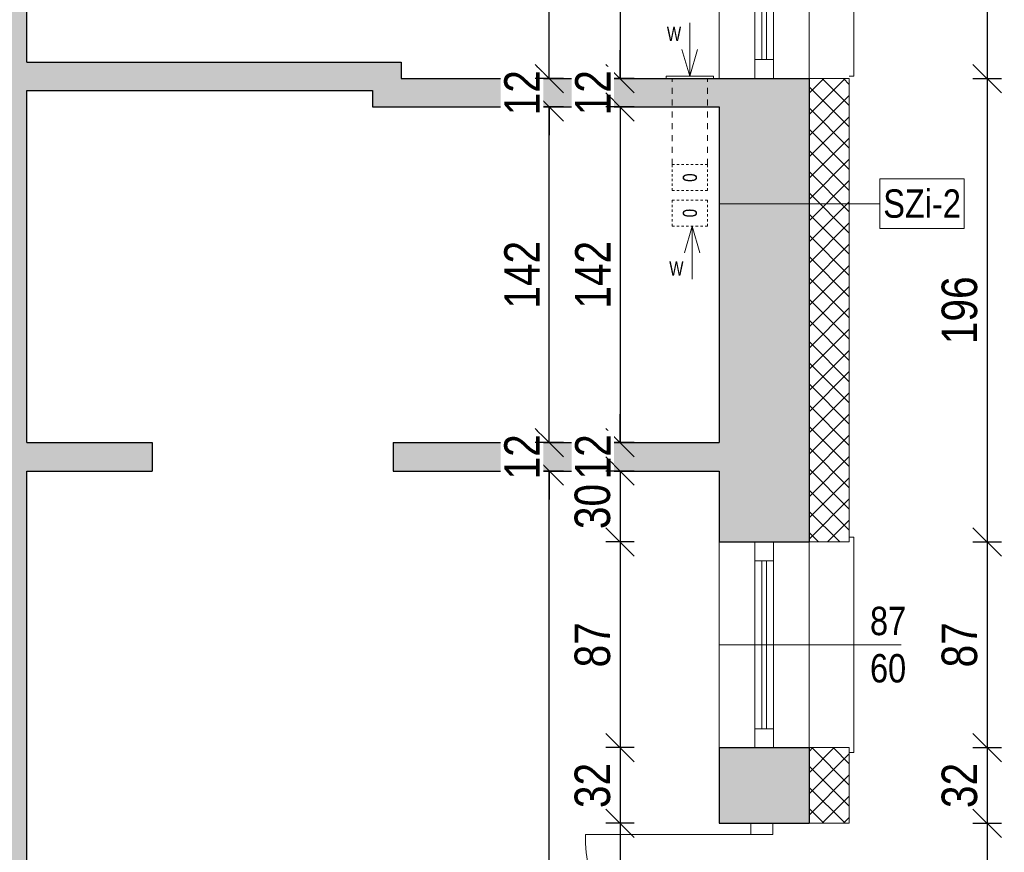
# Model space of a CAD drawing. Header units: millimetres. Extents: x 31175 to 52214, y -18116 to -5516.
# Tile 83 of 155: x 35107 to 35523, y -9061 to -8709. Entities that reach past the tile are written whole.
import ezdxf

# ---------------------------------------------------------------- set-up
doc = ezdxf.new("R2010")
doc.units = ezdxf.units.MM
doc.linetypes.add('3', pattern=[1, 0.5, -0.5])
doc.layers.get('Defpoints').update_dxf_attribs({"color": 6})
for name, color, linetype, lineweight in [('A-ciekie', 161, 'Continuous', 9), ('A-opis', 130, 'Continuous', 9), ('A-wymiar', 177, 'Continuous', 0), ('A_DRZWI-OKNA', 4, 'Continuous', 13), ('A_opis_warstw', 220, 'Continuous', 5), ('A_SCIANA_ISTN', 253, 'Continuous', 25)]:
    doc.layers.add(name, color=color, linetype=linetype, lineweight=lineweight)
for name, color, linetype, lineweight, true_color in [('A-izolacja', 7, 'Continuous', 9, 0x4775ff), ('A_CIENKA_WARSTWY', 7, 'Continuous', 15, 0x3a3a92), ('S_KRESKOWANIE_SC_ISTN', 7, 'Continuous', 0, 0x878787)]:
    doc.layers.add(name, color=color, linetype=linetype, lineweight=lineweight, true_color=true_color)
doc.styles.add('BIKWYM', font='BIKROMSW.SHX', dxfattribs={"width": 0.8})
doc.styles.get("Standard").update_dxf_attribs({"font": 'ARIALN.TTF'})
doc.styles.add('wymiary', font='ARIALN.TTF')
doc.dimstyles.new('anka', dxfattribs={"dimtxt": 15, "dimasz": 12, "dimexe": 6, "dimexo": 0.0625, "dimgap": 4, "dimtad": 1, "dimdec": 0, "dimzin": 0, "dimdsep": 46, "dimtxsty": 'wymiary', "dimblk": 'OBLIQUE', "dimcen": 0.09, "dimclrt": 7, "dimadec": 0, "dimazin": 0, "dimtfac": 1, "dimtdec": 0, "dimtix": 1, "dimtofl": 0, "dimtmove": 0, "dimatfit": 3, "dimldrblk": 'OBLIQUE', "dimfxl": 6, "dimfxlon": 1, "dimtfill": 1, "dimtolj": 1, "dimtzin": 0, "dimarcsym": 0})
pattern_1 = [(45, (-7.632, -4.99), (-4.4901281, 4.4901281), []), (135, (-7.632, -4.99), (-4.4901281, -4.4901281), [])]

# ---------------------------------------------------------------- blocks, each defined once
blk = doc.blocks.new('*U24')
at = {"layer": 'A_DRZWI-OKNA'}
for points in [[(-38, 60), (0, 60), (0, -27), (-38, -27)], [(-23, 60), (-15, 60), (-15, -27), (-23, -27)]]:
    blk.add_lwpolyline(points, close=True, dxfattribs=at)
for points in [[(-15, 52), (-23, 52)], [(-20, 52), (-20, -19)], [(-18, 52), (-18, -19)], [(-15, -19), (-23, -19)]]:
    blk.add_lwpolyline(points, dxfattribs=at)
blk = doc.blocks.new('*U23')
at = {"layer": 'A_DRZWI-OKNA'}
for points in [[(-38, 60), (0, 60), (0, -25), (-38, -25)], [(-23, 60), (-15, 60), (-15, -25), (-23, -25)]]:
    blk.add_lwpolyline(points, close=True, dxfattribs=at)
for points in [[(-15, 52), (-23, 52)], [(-20, 52), (-20, -17)], [(-18, 52), (-18, -17)], [(-15, -17), (-23, -17)]]:
    blk.add_lwpolyline(points, dxfattribs=at)
blk = doc.blocks.new('drzwi 800')
at = {"layer": 'A_DRZWI-OKNA'}
blk.add_line((110028.2, -38030.87), (110028.2, -37950.87), dxfattribs=at)
for points in [[(110023.2, -38035.87), (110028.2, -38035.87), (110028.2, -38025.87), (110023.2, -38025.87)], [(110108.2, -38035.87), (110113.2, -38035.87), (110113.2, -38025.87), (110108.2, -38025.87)]]:
    blk.add_lwpolyline(points, close=True, dxfattribs=at)
blk.add_arc((110028.2, -38030.87), 80, 0, 90, dxfattribs=at)
blk = doc.blocks.new('_OBLIQUE')
at = {"color": 0, "linetype": 'ByBlock'}
blk.add_line((-0.5, -0.5), (0.5, 0.5), dxfattribs=at)
blk = doc.blocks.new('*D313')
at = {"layer": 'A-wymiar', "color": 0, "lineweight": -2, "transparency": 16777216}
for p, q in [((35366.59, -8648.45), (35354.59, -8648.45)), ((35360.59, -8648.45), (35360.59, -8733.45)), ((35366.59, -8733.45), (35354.59, -8733.45))]:
    blk.add_line(p, q, dxfattribs=at)
at = {"layer": 'Defpoints', "color": 0, "transparency": 16777216}
for p in [(35402.54, -8648.45), (35360.59, -8733.45), (35402.54, -8733.45)]:
    blk.add_point(p, dxfattribs=at)
at = {"layer": 'A-wymiar', "color": 0, "lineweight": -2, "transparency": 16777216, "xscale": 12, "yscale": 12, "zscale": 12}
for p, rotation in [((35360.59, -8648.45), 90), ((35360.59, -8733.45), 270)]:
    blk.add_blockref('_OBLIQUE', p, dxfattribs=dict(at, rotation=rotation))
at = {"layer": 'A-wymiar', "color": 7, "transparency": 16777216, "insert": (35348.93, -8690.95), "char_height": 15, "attachment_point": 5, "rotation": 90, "style": 'wymiary', "bg_fill": 3, "box_fill_scale": 1.1, "bg_fill_color": 256, "bg_fill_true_color": 13158600, "bg_fill_transparency": 0}
blk.add_mtext('\\A1;85', dxfattribs=at)
blk = doc.blocks.new('*D314')
at = {"layer": 'A-wymiar', "color": 0, "lineweight": -2, "transparency": 16777216}
for p, q in [((35360.59, -8733.45), (35360.59, -8721.45)), ((35366.59, -8733.45), (35354.59, -8733.45)), ((35366.59, -8745.45), (35354.59, -8745.45)), ((35360.59, -8745.45), (35360.59, -8757.45))]:
    blk.add_line(p, q, dxfattribs=at)
at = {"layer": 'Defpoints', "color": 0, "transparency": 16777216}
for p in [(35402.54, -8733.45), (35360.59, -8745.45), (35402.54, -8745.45)]:
    blk.add_point(p, dxfattribs=at)
at = {"layer": 'A-wymiar', "color": 0, "lineweight": -2, "transparency": 16777216, "xscale": 12, "yscale": 12, "zscale": 12}
for p, rotation in [((35360.59, -8733.45), 270), ((35360.59, -8745.45), 90)]:
    blk.add_blockref('_OBLIQUE', p, dxfattribs=dict(at, rotation=rotation))
at = {"layer": 'A-wymiar', "color": 7, "transparency": 16777216, "insert": (35349.06, -8739.45), "char_height": 15, "attachment_point": 5, "rotation": 90, "style": 'wymiary', "bg_fill": 3, "box_fill_scale": 1.1, "bg_fill_color": 256, "bg_fill_true_color": 13158600, "bg_fill_transparency": 0}
blk.add_mtext('\\A1;12', dxfattribs=at)
blk = doc.blocks.new('*D315')
at = {"layer": 'A-wymiar', "color": 0, "lineweight": -2, "transparency": 16777216}
for p, q in [((35366.59, -8745.45), (35354.59, -8745.45)), ((35360.59, -8745.45), (35360.59, -8887.45)), ((35366.59, -8887.45), (35354.59, -8887.45))]:
    blk.add_line(p, q, dxfattribs=at)
at = {"layer": 'Defpoints', "color": 0, "transparency": 16777216}
for p in [(35402.54, -8745.45), (35360.59, -8887.45), (35402.54, -8887.45)]:
    blk.add_point(p, dxfattribs=at)
at = {"layer": 'A-wymiar', "color": 0, "lineweight": -2, "transparency": 16777216, "xscale": 12, "yscale": 12, "zscale": 12}
for p, rotation in [((35360.59, -8745.45), 90), ((35360.59, -8887.45), 270)]:
    blk.add_blockref('_OBLIQUE', p, dxfattribs=dict(at, rotation=rotation))
at = {"layer": 'A-wymiar', "color": 7, "transparency": 16777216, "insert": (35349.06, -8816.45), "char_height": 15, "attachment_point": 5, "rotation": 90, "style": 'wymiary', "bg_fill": 3, "box_fill_scale": 1.1, "bg_fill_color": 256, "bg_fill_true_color": 13158600, "bg_fill_transparency": 0}
blk.add_mtext('\\A1;142', dxfattribs=at)
blk = doc.blocks.new('*D316')
at = {"layer": 'A-wymiar', "color": 0, "lineweight": -2, "transparency": 16777216}
for p, q in [((35360.59, -8887.45), (35360.59, -8875.45)), ((35366.59, -8887.45), (35354.59, -8887.45)), ((35366.59, -8899.45), (35354.59, -8899.45)), ((35360.59, -8899.45), (35360.59, -8911.45))]:
    blk.add_line(p, q, dxfattribs=at)
at = {"layer": 'Defpoints', "color": 0, "transparency": 16777216}
for p in [(35402.54, -8887.45), (35360.59, -8899.45), (35402.54, -8899.45)]:
    blk.add_point(p, dxfattribs=at)
at = {"layer": 'A-wymiar', "color": 0, "lineweight": -2, "transparency": 16777216, "xscale": 12, "yscale": 12, "zscale": 12}
for p, rotation in [((35360.59, -8887.45), 270), ((35360.59, -8899.45), 90)]:
    blk.add_blockref('_OBLIQUE', p, dxfattribs=dict(at, rotation=rotation))
at = {"layer": 'A-wymiar', "color": 7, "transparency": 16777216, "insert": (35349.06, -8893.45), "char_height": 15, "attachment_point": 5, "rotation": 90, "style": 'wymiary', "bg_fill": 3, "box_fill_scale": 1.1, "bg_fill_color": 256, "bg_fill_true_color": 13158600, "bg_fill_transparency": 0}
blk.add_mtext('\\A1;12', dxfattribs=at)
blk = doc.blocks.new('*D317')
at = {"layer": 'A-wymiar', "color": 0, "lineweight": -2, "transparency": 16777216}
for p, q in [((35366.59, -8899.45), (35354.59, -8899.45)), ((35360.59, -8899.45), (35360.59, -8929.45)), ((35366.59, -8929.45), (35354.59, -8929.45))]:
    blk.add_line(p, q, dxfattribs=at)
at = {"layer": 'Defpoints', "color": 0, "transparency": 16777216}
for p in [(35402.54, -8899.45), (35360.59, -8929.45), (35402.54, -8929.45)]:
    blk.add_point(p, dxfattribs=at)
at = {"layer": 'A-wymiar', "color": 0, "lineweight": -2, "transparency": 16777216, "xscale": 12, "yscale": 12, "zscale": 12}
for p, rotation in [((35360.59, -8899.45), 90), ((35360.59, -8929.45), 270)]:
    blk.add_blockref('_OBLIQUE', p, dxfattribs=dict(at, rotation=rotation))
at = {"layer": 'A-wymiar', "color": 7, "transparency": 16777216, "insert": (35348.93, -8914.45), "char_height": 15, "attachment_point": 5, "rotation": 90, "style": 'wymiary', "bg_fill": 3, "box_fill_scale": 1.1, "bg_fill_color": 256, "bg_fill_true_color": 13158600, "bg_fill_transparency": 0}
blk.add_mtext('\\A1;30', dxfattribs=at)
blk = doc.blocks.new('*D318')
at = {"layer": 'A-wymiar', "color": 0, "lineweight": -2, "transparency": 16777216}
for p, q in [((35366.59, -8929.45), (35354.59, -8929.45)), ((35360.59, -8929.45), (35360.59, -9016.45)), ((35366.59, -9016.45), (35354.59, -9016.45))]:
    blk.add_line(p, q, dxfattribs=at)
at = {"layer": 'Defpoints', "color": 0, "transparency": 16777216}
for p in [(35402.54, -8929.45), (35360.59, -9016.45), (35402.54, -9016.45)]:
    blk.add_point(p, dxfattribs=at)
at = {"layer": 'A-wymiar', "color": 0, "lineweight": -2, "transparency": 16777216, "xscale": 12, "yscale": 12, "zscale": 12}
for p, rotation in [((35360.59, -8929.45), 90), ((35360.59, -9016.45), 270)]:
    blk.add_blockref('_OBLIQUE', p, dxfattribs=dict(at, rotation=rotation))
at = {"layer": 'A-wymiar', "color": 7, "transparency": 16777216, "insert": (35348.93, -8972.95), "char_height": 15, "attachment_point": 5, "rotation": 90, "style": 'wymiary', "bg_fill": 3, "box_fill_scale": 1.1, "bg_fill_color": 256, "bg_fill_true_color": 13158600, "bg_fill_transparency": 0}
blk.add_mtext('\\A1;87', dxfattribs=at)
blk = doc.blocks.new('*D319')
at = {"layer": 'A-wymiar', "color": 0, "lineweight": -2, "transparency": 16777216}
for p, q in [((35366.59, -9016.45), (35354.59, -9016.45)), ((35360.59, -9016.45), (35360.59, -9048.45)), ((35366.59, -9048.45), (35354.59, -9048.45))]:
    blk.add_line(p, q, dxfattribs=at)
at = {"layer": 'Defpoints', "color": 0, "transparency": 16777216}
for p in [(35402.54, -9016.45), (35360.59, -9048.45), (35402.54, -9048.45)]:
    blk.add_point(p, dxfattribs=at)
at = {"layer": 'A-wymiar', "color": 0, "lineweight": -2, "transparency": 16777216, "xscale": 12, "yscale": 12, "zscale": 12}
for p, rotation in [((35360.59, -9016.45), 90), ((35360.59, -9048.45), 270)]:
    blk.add_blockref('_OBLIQUE', p, dxfattribs=dict(at, rotation=rotation))
at = {"layer": 'A-wymiar', "color": 7, "transparency": 16777216, "insert": (35348.93, -9032.45), "char_height": 15, "attachment_point": 5, "rotation": 90, "style": 'wymiary', "bg_fill": 3, "box_fill_scale": 1.1, "bg_fill_color": 256, "bg_fill_true_color": 13158600, "bg_fill_transparency": 0}
blk.add_mtext('\\A1;32', dxfattribs=at)
blk = doc.blocks.new('*D320')
at = {"layer": 'A-wymiar', "color": 0, "lineweight": -2, "transparency": 16777216}
for p, q in [((35366.59, -9048.45), (35354.59, -9048.45)), ((35360.59, -9048.45), (35360.59, -9132.45)), ((35366.59, -9132.45), (35354.59, -9132.45))]:
    blk.add_line(p, q, dxfattribs=at)
at = {"layer": 'Defpoints', "color": 0, "transparency": 16777216}
for p in [(35402.54, -9048.45), (35360.59, -9132.45), (35402.54, -9132.45)]:
    blk.add_point(p, dxfattribs=at)
at = {"layer": 'A-wymiar', "color": 0, "lineweight": -2, "transparency": 16777216, "xscale": 12, "yscale": 12, "zscale": 12}
for p, rotation in [((35360.59, -9048.45), 90), ((35360.59, -9132.45), 270)]:
    blk.add_blockref('_OBLIQUE', p, dxfattribs=dict(at, rotation=rotation))
at = {"layer": 'A-wymiar', "color": 7, "transparency": 16777216, "insert": (35348.93, -9090.45), "char_height": 15, "attachment_point": 5, "rotation": 90, "style": 'wymiary', "bg_fill": 3, "box_fill_scale": 1.1, "bg_fill_color": 256, "bg_fill_true_color": 13158600, "bg_fill_transparency": 0}
blk.add_mtext('\\A1;84', dxfattribs=at)
blk = doc.blocks.new('*D128')
at = {"layer": 'A-wymiar', "color": 0, "lineweight": -2, "transparency": 16777216}
for p, q in [((35336.59, -8899.45), (35324.59, -8899.45)), ((35330.59, -9325.45), (35330.59, -8899.45)), ((35336.59, -9325.45), (35324.59, -9325.45))]:
    blk.add_line(p, q, dxfattribs=at)
at = {"layer": 'Defpoints', "color": 0, "transparency": 16777216}
for p in [(35330.59, -8899.45), (35402.54, -8899.45), (35402.54, -9325.45)]:
    blk.add_point(p, dxfattribs=at)
at = {"layer": 'A-wymiar', "color": 0, "lineweight": -2, "transparency": 16777216, "xscale": 12, "yscale": 12, "zscale": 12}
for p, rotation in [((35330.59, -8899.45), 90), ((35330.59, -9325.45), 270)]:
    blk.add_blockref('_OBLIQUE', p, dxfattribs=dict(at, rotation=rotation))
at = {"layer": 'A-wymiar', "color": 7, "transparency": 16777216, "insert": (35318.93, -9112.45), "char_height": 15, "attachment_point": 5, "rotation": 90, "style": 'wymiary', "bg_fill": 3, "box_fill_scale": 1.1, "bg_fill_color": 256, "bg_fill_true_color": 13158600, "bg_fill_transparency": 0}
blk.add_mtext('\\A1;426', dxfattribs=at)
blk = doc.blocks.new('*D129')
at = {"layer": 'A-wymiar', "color": 0, "lineweight": -2, "transparency": 16777216}
for p, q in [((35330.59, -8887.45), (35330.59, -8875.45)), ((35336.59, -8887.45), (35324.59, -8887.45)), ((35336.59, -8899.45), (35324.59, -8899.45)), ((35330.59, -8899.45), (35330.59, -8911.45))]:
    blk.add_line(p, q, dxfattribs=at)
at = {"layer": 'Defpoints', "color": 0, "transparency": 16777216}
for p in [(35330.59, -8887.45), (35402.54, -8887.45), (35402.54, -8899.45)]:
    blk.add_point(p, dxfattribs=at)
at = {"layer": 'A-wymiar', "color": 0, "lineweight": -2, "transparency": 16777216, "xscale": 12, "yscale": 12, "zscale": 12}
for p, rotation in [((35330.59, -8887.45), 270), ((35330.59, -8899.45), 90)]:
    blk.add_blockref('_OBLIQUE', p, dxfattribs=dict(at, rotation=rotation))
at = {"layer": 'A-wymiar', "color": 7, "transparency": 16777216, "insert": (35319.06, -8893.45), "char_height": 15, "attachment_point": 5, "rotation": 90, "style": 'wymiary', "bg_fill": 3, "box_fill_scale": 1.1, "bg_fill_color": 256, "bg_fill_true_color": 13158600, "bg_fill_transparency": 0}
blk.add_mtext('\\A1;12', dxfattribs=at)
blk = doc.blocks.new('*D130')
at = {"layer": 'A-wymiar', "color": 0, "lineweight": -2, "transparency": 16777216}
for p, q in [((35336.59, -8745.45), (35324.59, -8745.45)), ((35330.59, -8887.45), (35330.59, -8745.45)), ((35336.59, -8887.45), (35324.59, -8887.45))]:
    blk.add_line(p, q, dxfattribs=at)
at = {"layer": 'Defpoints', "color": 0, "transparency": 16777216}
for p in [(35330.59, -8745.45), (35402.54, -8745.45), (35402.54, -8887.45)]:
    blk.add_point(p, dxfattribs=at)
at = {"layer": 'A-wymiar', "color": 0, "lineweight": -2, "transparency": 16777216, "xscale": 12, "yscale": 12, "zscale": 12}
for p, rotation in [((35330.59, -8745.45), 90), ((35330.59, -8887.45), 270)]:
    blk.add_blockref('_OBLIQUE', p, dxfattribs=dict(at, rotation=rotation))
at = {"layer": 'A-wymiar', "color": 7, "transparency": 16777216, "insert": (35319.06, -8816.45), "char_height": 15, "attachment_point": 5, "rotation": 90, "style": 'wymiary', "bg_fill": 3, "box_fill_scale": 1.1, "bg_fill_color": 256, "bg_fill_true_color": 13158600, "bg_fill_transparency": 0}
blk.add_mtext('\\A1;142', dxfattribs=at)
blk = doc.blocks.new('*D131')
at = {"layer": 'A-wymiar', "color": 0, "lineweight": -2, "transparency": 16777216}
for p, q in [((35330.59, -8733.45), (35330.59, -8721.45)), ((35336.59, -8733.45), (35324.59, -8733.45)), ((35336.59, -8745.45), (35324.59, -8745.45)), ((35330.59, -8745.45), (35330.59, -8757.45))]:
    blk.add_line(p, q, dxfattribs=at)
at = {"layer": 'Defpoints', "color": 0, "transparency": 16777216}
for p in [(35330.59, -8733.45), (35402.54, -8733.45), (35402.54, -8745.45)]:
    blk.add_point(p, dxfattribs=at)
at = {"layer": 'A-wymiar', "color": 0, "lineweight": -2, "transparency": 16777216, "xscale": 12, "yscale": 12, "zscale": 12}
for p, rotation in [((35330.59, -8733.45), 270), ((35330.59, -8745.45), 90)]:
    blk.add_blockref('_OBLIQUE', p, dxfattribs=dict(at, rotation=rotation))
at = {"layer": 'A-wymiar', "color": 7, "transparency": 16777216, "insert": (35319.06, -8739.45), "char_height": 15, "attachment_point": 5, "rotation": 90, "style": 'wymiary', "bg_fill": 3, "box_fill_scale": 1.1, "bg_fill_color": 256, "bg_fill_true_color": 13158600, "bg_fill_transparency": 0}
blk.add_mtext('\\A1;12', dxfattribs=at)
blk = doc.blocks.new('*D322')
at = {"layer": 'A-wymiar', "color": 0, "lineweight": -2, "transparency": 16777216}
for p, q in [((35336.59, -8497.45), (35324.59, -8497.45)), ((35330.59, -8733.45), (35330.59, -8497.45)), ((35336.59, -8733.45), (35324.59, -8733.45))]:
    blk.add_line(p, q, dxfattribs=at)
at = {"layer": 'Defpoints', "color": 0, "transparency": 16777216}
for p in [(35330.59, -8497.45), (35402.54, -8497.45), (35402.54, -8733.45)]:
    blk.add_point(p, dxfattribs=at)
at = {"layer": 'A-wymiar', "color": 0, "lineweight": -2, "transparency": 16777216, "xscale": 12, "yscale": 12, "zscale": 12}
for p, rotation in [((35330.59, -8497.45), 90), ((35330.59, -8733.45), 270)]:
    blk.add_blockref('_OBLIQUE', p, dxfattribs=dict(at, rotation=rotation))
at = {"layer": 'A-wymiar', "color": 7, "transparency": 16777216, "insert": (35318.93, -8615.45), "char_height": 15, "attachment_point": 5, "rotation": 90, "style": 'wymiary', "bg_fill": 3, "box_fill_scale": 1.1, "bg_fill_color": 256, "bg_fill_true_color": 13158600, "bg_fill_transparency": 0}
blk.add_mtext('\\A1;236', dxfattribs=at)
blk = doc.blocks.new('*D384')
at = {"layer": 'A-wymiar', "color": 0, "lineweight": -2, "transparency": 16777216}
for p, q in [((35509.89, -8648.45), (35521.89, -8648.45)), ((35515.89, -8648.45), (35515.89, -8733.45)), ((35509.89, -8733.45), (35521.89, -8733.45))]:
    blk.add_line(p, q, dxfattribs=at)
at = {"layer": 'Defpoints', "color": 0, "transparency": 16777216}
for p in [(35440.54, -8648.45), (35440.54, -8733.45), (35515.89, -8733.45)]:
    blk.add_point(p, dxfattribs=at)
at = {"layer": 'A-wymiar', "color": 0, "lineweight": -2, "transparency": 16777216, "xscale": 12, "yscale": 12, "zscale": 12}
for p, rotation in [((35515.89, -8648.45), 90), ((35515.89, -8733.45), 270)]:
    blk.add_blockref('_OBLIQUE', p, dxfattribs=dict(at, rotation=rotation))
at = {"layer": 'A-wymiar', "color": 7, "transparency": 16777216, "insert": (35504.23, -8690.95), "char_height": 15, "attachment_point": 5, "rotation": 90, "style": 'wymiary', "bg_fill": 3, "box_fill_scale": 1.1, "bg_fill_color": 256, "bg_fill_true_color": 13158600, "bg_fill_transparency": 0}
blk.add_mtext('\\A1;85', dxfattribs=at)
blk = doc.blocks.new('*D385')
at = {"layer": 'A-wymiar', "color": 0, "lineweight": -2, "transparency": 16777216}
for p, q in [((35509.89, -8733.45), (35521.89, -8733.45)), ((35515.89, -8733.45), (35515.89, -8929.45)), ((35509.89, -8929.45), (35521.89, -8929.45))]:
    blk.add_line(p, q, dxfattribs=at)
at = {"layer": 'Defpoints', "color": 0, "transparency": 16777216}
for p in [(35440.54, -8733.45), (35440.54, -8929.45), (35515.89, -8929.45)]:
    blk.add_point(p, dxfattribs=at)
at = {"layer": 'A-wymiar', "color": 0, "lineweight": -2, "transparency": 16777216, "xscale": 12, "yscale": 12, "zscale": 12}
for p, rotation in [((35515.89, -8733.45), 90), ((35515.89, -8929.45), 270)]:
    blk.add_blockref('_OBLIQUE', p, dxfattribs=dict(at, rotation=rotation))
at = {"layer": 'A-wymiar', "color": 7, "transparency": 16777216, "insert": (35504.23, -8831.45), "char_height": 15, "attachment_point": 5, "rotation": 90, "style": 'wymiary', "bg_fill": 3, "box_fill_scale": 1.1, "bg_fill_color": 256, "bg_fill_true_color": 13158600, "bg_fill_transparency": 0}
blk.add_mtext('\\A1;196', dxfattribs=at)
blk = doc.blocks.new('*D386')
at = {"layer": 'A-wymiar', "color": 0, "lineweight": -2, "transparency": 16777216}
for p, q in [((35509.89, -8929.45), (35521.89, -8929.45)), ((35515.89, -8929.45), (35515.89, -9016.45)), ((35509.89, -9016.45), (35521.89, -9016.45))]:
    blk.add_line(p, q, dxfattribs=at)
at = {"layer": 'Defpoints', "color": 0, "transparency": 16777216}
for p in [(35440.54, -8929.45), (35440.54, -9016.45), (35515.89, -9016.45)]:
    blk.add_point(p, dxfattribs=at)
at = {"layer": 'A-wymiar', "color": 0, "lineweight": -2, "transparency": 16777216, "xscale": 12, "yscale": 12, "zscale": 12}
for p, rotation in [((35515.89, -8929.45), 90), ((35515.89, -9016.45), 270)]:
    blk.add_blockref('_OBLIQUE', p, dxfattribs=dict(at, rotation=rotation))
at = {"layer": 'A-wymiar', "color": 7, "transparency": 16777216, "insert": (35504.23, -8972.95), "char_height": 15, "attachment_point": 5, "rotation": 90, "style": 'wymiary', "bg_fill": 3, "box_fill_scale": 1.1, "bg_fill_color": 256, "bg_fill_true_color": 13158600, "bg_fill_transparency": 0}
blk.add_mtext('\\A1;87', dxfattribs=at)
blk = doc.blocks.new('*D387')
at = {"layer": 'A-wymiar', "color": 0, "lineweight": -2, "transparency": 16777216}
for p, q in [((35509.89, -9016.45), (35521.89, -9016.45)), ((35515.89, -9016.45), (35515.89, -9048.45)), ((35509.89, -9048.45), (35521.89, -9048.45))]:
    blk.add_line(p, q, dxfattribs=at)
at = {"layer": 'Defpoints', "color": 0, "transparency": 16777216}
for p in [(35440.54, -9016.45), (35440.54, -9048.45), (35515.89, -9048.45)]:
    blk.add_point(p, dxfattribs=at)
at = {"layer": 'A-wymiar', "color": 0, "lineweight": -2, "transparency": 16777216, "xscale": 12, "yscale": 12, "zscale": 12}
for p, rotation in [((35515.89, -9016.45), 90), ((35515.89, -9048.45), 270)]:
    blk.add_blockref('_OBLIQUE', p, dxfattribs=dict(at, rotation=rotation))
at = {"layer": 'A-wymiar', "color": 7, "transparency": 16777216, "insert": (35504.23, -9032.45), "char_height": 15, "attachment_point": 5, "rotation": 90, "style": 'wymiary', "bg_fill": 3, "box_fill_scale": 1.1, "bg_fill_color": 256, "bg_fill_true_color": 13158600, "bg_fill_transparency": 0}
blk.add_mtext('\\A1;32', dxfattribs=at)
blk = doc.blocks.new('*D388')
at = {"layer": 'A-wymiar', "color": 0, "lineweight": -2, "transparency": 16777216}
for p, q in [((35509.89, -9048.45), (35521.89, -9048.45)), ((35515.89, -9048.45), (35515.89, -9132.45)), ((35509.89, -9132.45), (35521.89, -9132.45))]:
    blk.add_line(p, q, dxfattribs=at)
at = {"layer": 'Defpoints', "color": 0, "transparency": 16777216}
for p in [(35440.54, -9048.45), (35440.54, -9132.45), (35515.89, -9132.45)]:
    blk.add_point(p, dxfattribs=at)
at = {"layer": 'A-wymiar', "color": 0, "lineweight": -2, "transparency": 16777216, "xscale": 12, "yscale": 12, "zscale": 12}
for p, rotation in [((35515.89, -9048.45), 90), ((35515.89, -9132.45), 270)]:
    blk.add_blockref('_OBLIQUE', p, dxfattribs=dict(at, rotation=rotation))
at = {"layer": 'A-wymiar', "color": 7, "transparency": 16777216, "insert": (35504.23, -9090.45), "char_height": 15, "attachment_point": 5, "rotation": 90, "style": 'wymiary', "bg_fill": 3, "box_fill_scale": 1.1, "bg_fill_color": 256, "bg_fill_true_color": 13158600, "bg_fill_transparency": 0}
blk.add_mtext('\\A1;84', dxfattribs=at)
blk = doc.blocks.new('*D156')
at = {"layer": 'A-wymiar', "color": 0, "lineweight": -2, "transparency": 16777216}
for p, q in [((35539.89, -8464.45), (35551.89, -8464.45)), ((35545.89, -9337.45), (35545.89, -8464.45)), ((35539.89, -9337.45), (35551.89, -9337.45))]:
    blk.add_line(p, q, dxfattribs=at)
at = {"layer": 'Defpoints', "color": 0, "transparency": 16777216}
for p in [(35440.54, -8464.45), (35545.89, -8464.45), (35440.54, -9337.45)]:
    blk.add_point(p, dxfattribs=at)
at = {"layer": 'A-wymiar', "color": 0, "lineweight": -2, "transparency": 16777216, "xscale": 12, "yscale": 12, "zscale": 12}
for p, rotation in [((35545.89, -8464.45), 90), ((35545.89, -9337.45), 270)]:
    blk.add_blockref('_OBLIQUE', p, dxfattribs=dict(at, rotation=rotation))
at = {"layer": 'A-wymiar', "color": 7, "transparency": 16777216, "insert": (35534.23, -8900.95), "char_height": 15, "attachment_point": 5, "rotation": 90, "style": 'wymiary', "bg_fill": 3, "box_fill_scale": 1.1, "bg_fill_color": 256, "bg_fill_true_color": 13158600, "bg_fill_transparency": 0}
blk.add_mtext('\\A1;873', dxfattribs=at)

msp = doc.modelspace()

# ---------------------------------------------------------------- hatches: boundary and pattern name
at = {"layer": 'A-izolacja', "transparency": 33554687}
h = msp.add_hatch(dxfattribs=at)
h.set_pattern_fill('ANSI37', color=256, scale=2)
h.set_pattern_definition(pattern_1)
h.paths.add_polyline_path([(35457.54, -8733.45), (35440.54, -8733.45), (35440.54, -8929.45), (35457.54, -8929.45)])
h = msp.add_hatch(dxfattribs=at)
h.set_pattern_fill('ANSI37', color=256, scale=2)
h.set_pattern_definition(pattern_1)
h.paths.add_polyline_path([(35457.54, -9016.45), (35440.54, -9016.45), (35440.54, -9048.45), (35457.54, -9048.45)])
at = {"layer": 'S_KRESKOWANIE_SC_ISTN', "transparency": 33554559}
h = msp.add_hatch(color=256, dxfattribs=at)
h.dxf.hatch_style = 1
h.paths.add_polyline_path([(35162.54, -8887.45), (35109.54, -8887.45), (35109.54, -8738.45), (35255.88, -8738.45), (35255.88, -8745.45), (35402.54, -8745.45), (35402.54, -8887.45), (35264.54, -8887.45), (35264.54, -8899.45), (35402.54, -8899.45), (35402.54, -8929.45), (35440.54, -8929.45), (35440.54, -8733.45), (35402.54, -8733.45), (35267.88, -8733.45), (35267.88, -8726.45), (35109.54, -8726.45), (35109.54, -8619.7), (35097.54, -8622.43), (35097.54, -8887.45), (35097.54, -8972.45), (34947.54, -8972.45), (34947.54, -8614.45), (34918.54, -8614.45), (34918.54, -8984.45), (34947.54, -8984.45), (35097.54, -8984.45), (35097.54, -9325.45), (34947.54, -9325.45), (34947.54, -9124.45), (35011.54, -9124.45), (35011.54, -9109.45), (34947.54, -9109.45), (34947.54, -9074.45), (34918.54, -9074.45), (34918.54, -9325.45), (34762.54, -9325.45), (34347.54, -9325.45), (34347.54, -9205.45), (34347.54, -9175.45), (34309.54, -9175.45), (34309.54, -9337.45), (34918.54, -9337.45), (35097.54, -9337.45), (35440.54, -9337.45), (35440.54, -9248.45), (35402.54, -9248.45), (35402.54, -9325.45), (35109.54, -9325.45), (35109.54, -8899.45), (35162.54, -8899.45)])
h = msp.add_hatch(color=256, dxfattribs=at)
h.dxf.hatch_style = 1
h.paths.add_polyline_path([(35440.54, -9016.45), (35402.54, -9016.45), (35402.54, -9048.45), (35440.54, -9048.45)])

# ---------------------------------------------------------------- linework, layer by layer
at = {"layer": 'A-ciekie', "lineweight": 9}
msp.add_lwpolyline([(35397.04, -8733.45), (35400.04, -8733.45), (35400.04, -8732.45), (35383.04, -8732.45), (35380.04, -8732.45), (35380.04, -8733.45)], dxfattribs=at)
msp.add_lwpolyline([(35400.04, -8733.45), (35400.04, -8732.45), (35380.04, -8732.45), (35380.04, -8733.45)], close=True, dxfattribs=at)
at = {"layer": 'A-ciekie', "linetype": '3', "lineweight": 9, "ltscale": 5}
for points in [[(35382.54, -8769.87), (35382.54, -8733.45)], [(35397.54, -8769.86), (35397.54, -8733.45)]]:
    msp.add_lwpolyline(points, dxfattribs=at)
at = {"layer": 'A-opis', "lineweight": 9}
for points in [[(35390.04, -8732.45), (35390.04, -8709.95)], [(35390.04, -8732.45), (35386.76, -8721.2)], [(35390.04, -8732.45), (35393.33, -8721.2)], [(35391.04, -8795.86), (35387.76, -8807.11)], [(35391.04, -8795.86), (35391.04, -8818.36)], [(35391.04, -8795.86), (35394.33, -8807.11)]]:
    msp.add_lwpolyline(points, dxfattribs=at)
at = {"layer": 'A-opis', "linetype": '3', "lineweight": 9, "ltscale": 2}
for points in [[(35397.54, -8780.86), (35397.54, -8769.86), (35382.54, -8769.86), (35382.54, -8780.86)], [(35397.54, -8784.86), (35397.54, -8795.86), (35382.54, -8795.86), (35382.54, -8784.86)]]:
    msp.add_lwpolyline(points, close=True, dxfattribs=at)
at = {"layer": 'A_SCIANA_ISTN'}
for points in [[(35109.54, -8726.45), (35109.54, -8497.45)], [(35109.54, -8726.45), (35267.88, -8726.45), (35267.88, -8733.45), (35402.54, -8733.45)], [(35402.54, -8733.45), (35440.54, -8733.45)], [(35440.54, -8733.45), (35440.54, -8929.45)], [(35109.54, -8887.45), (35109.54, -8738.45)], [(35109.54, -8738.45), (35255.88, -8738.45), (35255.88, -8745.45), (35402.54, -8745.45)], [(35402.54, -8745.45), (35402.54, -8887.45)], [(35109.54, -8887.45), (35162.54, -8887.45)], [(35162.54, -8887.45), (35162.54, -8899.45)], [(35264.54, -8887.45), (35402.54, -8887.45)], [(35264.54, -8887.45), (35264.54, -8899.45)], [(35402.54, -9325.45), (35109.54, -9325.45), (35109.54, -8899.45), (35162.54, -8899.45)], [(35264.54, -8899.45), (35402.54, -8899.45)], [(35402.54, -8899.45), (35402.54, -8929.45)], [(35402.54, -8929.45), (35440.54, -8929.45)], [(35402.54, -9016.45), (35402.54, -9048.45)], [(35402.54, -9016.45), (35440.54, -9016.45)], [(35440.54, -9016.45), (35440.54, -9048.45)], [(35402.54, -9048.45), (35440.54, -9048.45)]]:
    msp.add_lwpolyline(points, dxfattribs=at)

# ---------------------------------------------------------------- block references
at = {"layer": 'A_DRZWI-OKNA'}
for name, p in [('*U23', (35440.54, -8708.45)), ('*U24', (35440.54, -8989.45))]:
    msp.add_blockref(name, p, dxfattribs=at)
at = {"layer": 'A_SCIANA_ISTN', "xscale": -0.9333333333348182, "yscale": 0.9333333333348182, "zscale": 0.9333333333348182, "rotation": 90}
msp.add_blockref('drzwi 800', (-74.94, 93639.87), dxfattribs=at)

# ---------------------------------------------------------------- texts
at = {"layer": 'A-opis', "lineweight": 9, "char_height": 6, "attachment_point": 5, "style": 'BIKWYM'}
for insert in [(35383.39, -8714.56), (35384.39, -8813.75)]:
    msp.add_mtext_dynamic_manual_height_columns('W', width=10.1211, gutter_width=12.5, heights=[0], dxfattribs=dict(at, insert=insert))
at = {"layer": 'A-opis', "lineweight": 9, "char_height": 6, "attachment_point": 5, "rotation": 270, "style": 'BIKWYM'}
for insert in [(35390.04, -8775.36), (35390.04, -8790.36)]:
    msp.add_mtext_dynamic_manual_height_columns('0', width=12.7111, gutter_width=12.5, heights=[0], dxfattribs=dict(at, insert=insert))
at = {"layer": 'A-opis', "color": 156, "true_color": 0x0f468a, "insert": (34510.37, -8872.76), "char_height": 15, "attachment_point": 1, "style": 'wymiary'}
msp.add_mtext_dynamic_manual_height_columns('\\pi84.53;{\\LISTNIEJĄCE\\P\\pi41.893;POM. WARSZTATOWE\\P\\pi99.228;}47,27 m²', width=265.7918, gutter_width=12.5, heights=[0], dxfattribs=at)

# ---------------------------------------------------------------- next in the draw order: dimensions: what is measured, and where the dimension line sits
at = {"layer": 'A-wymiar'}
for base, p1, p2, picture, middle in [((35360.59, -8733.45), (35402.54, -8648.45), (35402.54, -8733.45), '*D313', (35348.93, -8690.95)), ((35515.89, -8733.45), (35440.54, -8648.45), (35440.54, -8733.45), '*D384', (35504.23, -8690.95))]:
    dim = msp.add_linear_dim(base=base, p1=p1, p2=p2, angle=90, dimstyle='anka', override={"dimtmove": 1}, dxfattribs=at)
    dim.commit()
    dim.dimension.update_dxf_attribs({"geometry": picture, "text_midpoint": middle})

# ---------------------------------------------------------------- next in the draw order: dimensions: what is measured, and where the dimension line sits
for base, p1, p2, picture, middle in [((35360.59, -8745.45), (35402.54, -8733.45), (35402.54, -8745.45), '*D314', (35349.06, -8739.45)), ((35515.89, -8929.45), (35440.54, -8733.45), (35440.54, -8929.45), '*D385', (35504.23, -8831.45))]:
    dim = msp.add_linear_dim(base=base, p1=p1, p2=p2, angle=90, dimstyle='anka', override={"dimtmove": 1}, dxfattribs=at)
    dim.commit()
    dim.dimension.update_dxf_attribs({"geometry": picture, "text_midpoint": middle})

# ---------------------------------------------------------------- next in the draw order: dimensions: what is measured, and where the dimension line sits
for base, p1, p2, picture, middle in [((35360.59, -8887.45), (35402.54, -8745.45), (35402.54, -8887.45), '*D315', (35349.06, -8816.45)), ((35515.89, -9016.45), (35440.54, -8929.45), (35440.54, -9016.45), '*D386', (35504.23, -8972.95))]:
    dim = msp.add_linear_dim(base=base, p1=p1, p2=p2, angle=90, dimstyle='anka', override={"dimtmove": 1}, dxfattribs=at)
    dim.commit()
    dim.dimension.update_dxf_attribs({"geometry": picture, "text_midpoint": middle})

# ---------------------------------------------------------------- next in the draw order: dimensions: what is measured, and where the dimension line sits
for base, p1, p2, picture, middle in [((35360.59, -8899.45), (35402.54, -8887.45), (35402.54, -8899.45), '*D316', (35349.06, -8893.45)), ((35515.89, -9048.45), (35440.54, -9016.45), (35440.54, -9048.45), '*D387', (35504.23, -9032.45))]:
    dim = msp.add_linear_dim(base=base, p1=p1, p2=p2, angle=90, dimstyle='anka', override={"dimtmove": 1}, dxfattribs=at)
    dim.commit()
    dim.dimension.update_dxf_attribs({"geometry": picture, "text_midpoint": middle})

# ---------------------------------------------------------------- next in the draw order: dimensions: what is measured, and where the dimension line sits
for base, p1, p2, picture, middle in [((35360.59, -8929.45), (35402.54, -8899.45), (35402.54, -8929.45), '*D317', (35348.93, -8914.45)), ((35515.89, -9132.45), (35440.54, -9048.45), (35440.54, -9132.45), '*D388', (35504.23, -9090.45))]:
    dim = msp.add_linear_dim(base=base, p1=p1, p2=p2, angle=90, dimstyle='anka', override={"dimtmove": 1}, dxfattribs=at)
    dim.commit()
    dim.dimension.update_dxf_attribs({"geometry": picture, "text_midpoint": middle})

# ---------------------------------------------------------------- next in the draw order: dimensions: what is measured, and where the dimension line sits
dim = msp.add_linear_dim(base=(35545.89, -8464.45), p1=(35440.54, -9337.45), p2=(35440.54, -8464.45), angle=90, dimstyle='anka', dxfattribs=at)
dim.commit()
dim.dimension.update_dxf_attribs({"geometry": '*D156', "text_midpoint": (35534.23, -8900.95)})
dim = msp.add_linear_dim(base=(35360.59, -9016.45), p1=(35402.54, -8929.45), p2=(35402.54, -9016.45), angle=90, dimstyle='anka', override={"dimtmove": 1}, dxfattribs=at)
dim.commit()
dim.dimension.update_dxf_attribs({"geometry": '*D318', "text_midpoint": (35348.93, -8972.95)})

# ---------------------------------------------------------------- next in the draw order: linework, layer by layer
at = {"layer": 'A-izolacja'}
for points in [[(35440.54, -8733.45), (35457.54, -8733.45), (35457.54, -8929.45), (35440.54, -8929.45)], [(35440.54, -9016.45), (35457.54, -9016.45), (35457.54, -9048.45), (35440.54, -9048.45)]]:
    msp.add_lwpolyline(points, dxfattribs=at)
at = {"layer": 'A_CIENKA_WARSTWY'}
for points in [[(35457.54, -8646.45), (35459.54, -8646.45), (35459.54, -8730.45), (35459.54, -8732.45), (35457.54, -8732.45)], [(35457.54, -8927.45), (35459.54, -8927.45), (35459.54, -9016.45), (35459.54, -9018.45), (35457.54, -9018.45)]]:
    msp.add_lwpolyline(points, dxfattribs=at)
at = {"layer": 'A_opis_warstw'}
msp.add_lwpolyline([(35470.51, -8775.93), (35470.51, -8796.88), (35506.18, -8796.88), (35506.18, -8775.93), (35470.51, -8775.93)], dxfattribs=at)

# ---------------------------------------------------------------- next in the draw order: texts
at = {"layer": 'A-opis', "insert": (35473.96, -8972.95), "char_height": 12, "attachment_point": 5}
msp.add_mtext_dynamic_manual_height_columns('87\\P60', width=9.3113, gutter_width=60, heights=[0], dxfattribs=at)
at = {"layer": 'A_opis_warstw', "insert": (35488.34, -8786.41), "char_height": 12, "attachment_point": 5}
msp.add_mtext_dynamic_manual_height_columns('SZi-2', width=38.4706, gutter_width=12.5, heights=[0], dxfattribs=at)

# ---------------------------------------------------------------- next in the draw order: dimensions: what is measured, and where the dimension line sits
at = {"layer": 'A-wymiar'}
dim = msp.add_linear_dim(base=(35360.59, -9048.45), p1=(35402.54, -9016.45), p2=(35402.54, -9048.45), angle=90, dimstyle='anka', override={"dimtmove": 1}, dxfattribs=at)
dim.commit()
dim.dimension.update_dxf_attribs({"geometry": '*D319', "text_midpoint": (35348.93, -9032.45)})

# ---------------------------------------------------------------- next in the draw order: dimensions: what is measured, and where the dimension line sits
dim = msp.add_linear_dim(base=(35360.59, -9132.45), p1=(35402.54, -9048.45), p2=(35402.54, -9132.45), angle=90, dimstyle='anka', override={"dimtmove": 1}, dxfattribs=at)
dim.commit()
dim.dimension.update_dxf_attribs({"geometry": '*D320', "text_midpoint": (35348.93, -9090.45)})

# ---------------------------------------------------------------- next in the draw order: dimensions: what is measured, and where the dimension line sits
dim = msp.add_linear_dim(base=(35330.59, -8899.45), p1=(35402.54, -9325.45), p2=(35402.54, -8899.45), angle=90, dimstyle='anka', dxfattribs=at)
dim.commit()
dim.dimension.update_dxf_attribs({"geometry": '*D128', "text_midpoint": (35318.93, -9112.45)})

# ---------------------------------------------------------------- next in the draw order: linework, layer by layer
at = {"layer": 'A-opis'}
msp.add_lwpolyline([(35402.54, -8972.95), (35479.55, -8972.95)], dxfattribs=at)

# ---------------------------------------------------------------- next in the draw order: dimensions: what is measured, and where the dimension line sits
at = {"layer": 'A-wymiar'}
dim = msp.add_linear_dim(base=(35330.59, -8887.45), p1=(35402.54, -8899.45), p2=(35402.54, -8887.45), angle=90, dimstyle='anka', override={"dimtmove": 1}, dxfattribs=at)
dim.commit()
dim.dimension.update_dxf_attribs({"geometry": '*D129', "text_midpoint": (35319.06, -8893.45)})

# ---------------------------------------------------------------- next in the draw order: dimensions: what is measured, and where the dimension line sits
dim = msp.add_linear_dim(base=(35330.59, -8745.45), p1=(35402.54, -8887.45), p2=(35402.54, -8745.45), angle=90, dimstyle='anka', override={"dimtmove": 1}, dxfattribs=at)
dim.commit()
dim.dimension.update_dxf_attribs({"geometry": '*D130', "text_midpoint": (35319.06, -8816.45)})

# ---------------------------------------------------------------- next in the draw order: linework, layer by layer
at = {"layer": 'A_opis_warstw'}
msp.add_lwpolyline([(35470.51, -8786.41), (35402.54, -8786.41)], dxfattribs=at)

# ---------------------------------------------------------------- next in the draw order: dimensions: what is measured, and where the dimension line sits
at = {"layer": 'A-wymiar'}
dim = msp.add_linear_dim(base=(35330.59, -8733.45), p1=(35402.54, -8745.45), p2=(35402.54, -8733.45), angle=90, dimstyle='anka', override={"dimtmove": 1}, dxfattribs=at)
dim.commit()
dim.dimension.update_dxf_attribs({"geometry": '*D131', "text_midpoint": (35319.06, -8739.45)})

# ---------------------------------------------------------------- next in the draw order: dimensions: what is measured, and where the dimension line sits
dim = msp.add_linear_dim(base=(35330.59, -8497.45), p1=(35402.54, -8733.45), p2=(35402.54, -8497.45), angle=90, dimstyle='anka', override={"dimtmove": 1}, dxfattribs=at)
dim.commit()
dim.dimension.update_dxf_attribs({"geometry": '*D322', "text_midpoint": (35318.93, -8615.45)})

doc.saveas('drawing.dxf')
